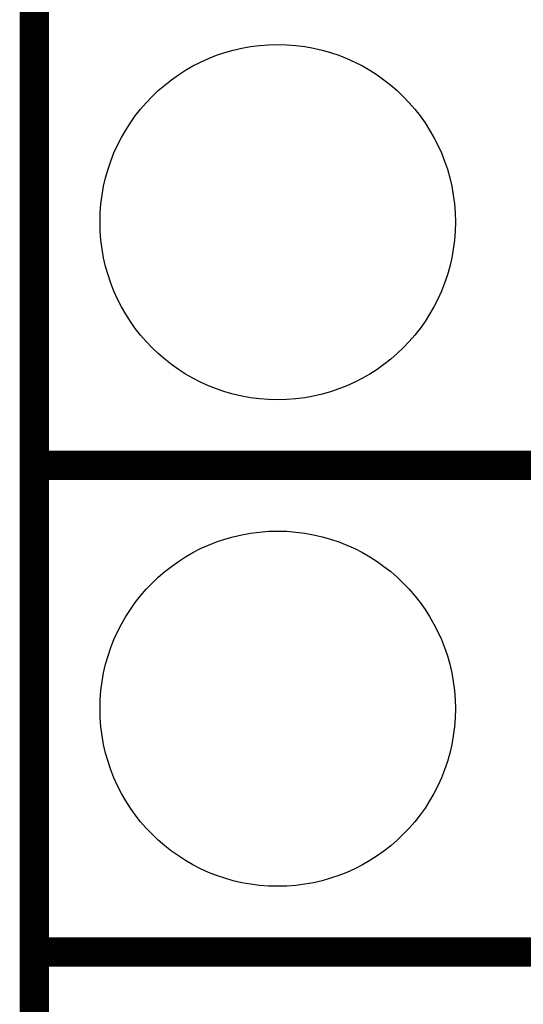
# Model space of a CAD drawing. Extents: x -0.05 to 0.95, y -0.15 to 0.98.
# Tile 2 of 30: x -0.05 to 0.05, y 0.04 to 0.24. Entities that reach past the tile are written whole.
import ezdxf

# ---------------------------------------------------------------- set-up
doc = ezdxf.new("R2010")
doc.units = 0
doc.layers.get('0').update_dxf_attribs({"linetype": 'CONTINUOUS'})
for name, color, linetype in [('GESTURE_CLICK_V102_GKO', 5, 'CONTINUOUS'), ('GESTURE_CLICK_V102_GTO', 14, 'CONTINUOUS'), ('GESTURE_CLICK_V102_GTS', 12, 'CONTINUOUS')]:
    doc.layers.add(name, color=color, linetype=linetype)

# ---------------------------------------------------------------- blocks, each defined once
blk = doc.blocks.new('ROUND_20')
blk.add_circle((0, 0), 0.0365)

msp = doc.modelspace()

# ---------------------------------------------------------------- linework, layer by layer
at = {"layer": 'GESTURE_CLICK_V102_GKO', "const_width": 0.006}
msp.add_lwpolyline([(-0.05, -0.15), (-0.05, 0.885)], dxfattribs=at)
at = {"layer": 'GESTURE_CLICK_V102_GTO', "const_width": 0.006}
for points in [[(-0.05, 0.15), (0.153, 0.15)], [(-0.05, 0.15), (0.153, 0.15)], [(-0.05, 0.05), (0.153, 0.05)], [(-0.05, 0.05), (0.153, 0.05)]]:
    msp.add_lwpolyline(points, dxfattribs=at)

# ---------------------------------------------------------------- block references
at = {"layer": 'GESTURE_CLICK_V102_GTS'}
for p in [(0, 0.2), (0, 0.1)]:
    msp.add_blockref('ROUND_20', p, dxfattribs=at)

doc.saveas('drawing.dxf')
